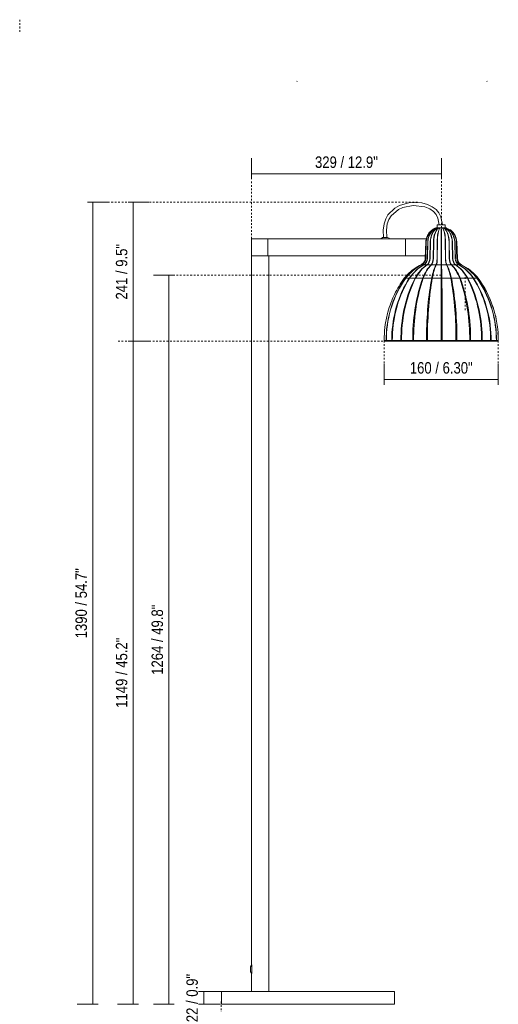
# Model space of a CAD drawing. Header units: millimetres. Extents: x -3845 to -1325, y -1364 to 6903.
# Tile 6 of 8: x -3845 to -3015, y 0 to 1707. Entities that reach past the tile are written whole.
import ezdxf

# ---------------------------------------------------------------- set-up
doc = ezdxf.new("R2010")
doc.units = ezdxf.units.MM
doc.linetypes.add('Dash', pattern=[6, 3, -3])
for name, color, linetype, lineweight in [('Cotas', 7, 'Continuous', 9), ('Cotas-9', 7, 'Continuous', 9), ('Lighthing Fixture Detail Wide Black', 7, 'Continuous', 20), ('Luminarias', 7, 'Continuous', 20)]:
    doc.layers.add(name, color=color, linetype=linetype, lineweight=lineweight)
doc.layers.add('Lighthing Fixture Dim Grey Dash', color=7, linetype='Dash', lineweight=9, true_color=0xd2d2d2)
doc.styles.add('Arial Narrow', font='ARIALN.TTF', dxfattribs={"height": 19.8})
doc.styles.add('Arial Narrow_1', font='ARIALN.TTF', dxfattribs={"height": 19.8})
doc.dimstyles.new('FARO_-_2_2mm_Arial_Narrow_mm_Inch_Right', dxfattribs={"dimscale": 304.8, "dimtxt": 20.263933, "dimasz": 0, "dimexe": 0.088583, "dimexo": 0.0625, "dimgap": 0.014764, "dimtad": 1, "dimdec": 0, "dimzin": 0, "dimdsep": 46, "dimtxsty": 'Arial Narrow', "dimblk1": 'NONE', "dimblk2": 'NONE', "dimsah": 1, "dimcen": 0.09, "dimadec": 0, "dimazin": 0, "dimtfac": 1, "dimtdec": 4, "dimtix": 1, "dimtmove": 0, "dimatfit": 3, "dimfxl": 0.029528, "dimfxlon": 1, "dimtvp": 1, "dimtolj": 1, "dimtzin": 0, "dimarcsym": 2})
doc.dimstyles.new('FARO_-_2_2mm_Arial_Narrow_mm_Inch_Right_1', dxfattribs={"dimscale": 304.8, "dimtxt": 20.263933, "dimasz": 0, "dimexe": 0.088583, "dimexo": 0.0625, "dimgap": 0.014764, "dimtad": 1, "dimdec": 0, "dimzin": 0, "dimdsep": 46, "dimtxsty": 'Arial Narrow_1', "dimblk1": 'NONE', "dimblk2": 'NONE', "dimsah": 1, "dimcen": 0.09, "dimadec": 0, "dimazin": 0, "dimtfac": 1, "dimtdec": 4, "dimtix": 1, "dimtmove": 0, "dimatfit": 3, "dimfxl": 0.029528, "dimfxlon": 1, "dimtvp": 1, "dimtolj": 1, "dimtzin": 0, "dimarcsym": 2})

# ---------------------------------------------------------------- blocks, each defined once
blk = doc.blocks.new('64275-114 - VENICE Stripes floor lamp-471418-Alzado_PDF')
at = {"layer": 'Luminarias'}
for p, q in [((-3120.6, 1351.2), (-3120.6, 1345.8)), ((-3107.1, 1351.2), (-3120.6, 1351.2)), ((-3107.1, 1345.8), (-3107.1, 1351.2)), ((-3125.8, 1344.3), (-3128.4, 1342.8)), ((-3122.1, 1345.8), (-3121.5, 1345.8)), ((-3121.4, 1345.8), (-3122.1, 1345.8)), ((-3121.3, 1345.8), (-3121.4, 1345.8)), ((-3120, 1345.8), (-3121.3, 1345.8)), ((-3119.9, 1345.8), (-3120, 1345.8)), ((-3118.2, 1345.8), (-3119.9, 1345.8)), ((-3118.1, 1345.8), (-3118.2, 1345.8)), ((-3116.1, 1345.8), (-3118.1, 1345.8)), ((-3115.9, 1345.8), (-3116.1, 1345.8)), ((-3113.8, 1345.8), (-3115.9, 1345.8)), ((-3113.6, 1345.8), (-3113.8, 1345.8)), ((-3113.8, 1345.7), (-3113.8, 1321.3)), ((-3113.8, 1321.3), (-3113.8, 1345.7)), ((-3111.5, 1345.8), (-3113.6, 1345.8)), ((-3111.4, 1345.8), (-3111.5, 1345.8)), ((-3109.4, 1345.8), (-3111.4, 1345.8)), ((-3109.3, 1345.8), (-3109.4, 1345.8)), ((-3107.6, 1345.8), (-3109.3, 1345.8)), ((-3107.5, 1345.8), (-3107.6, 1345.8)), ((-3106.2, 1345.8), (-3107.5, 1345.8)), ((-3106.1, 1345.8), (-3106.2, 1345.8)), ((-3105.3, 1345.8), (-3106.1, 1345.8)), ((-3106, 1345.8), (-3105.5, 1345.8)), ((-3105.3, 1345.8), (-3105.3, 1345.8)), ((-3105, 1345.8), (-3105.3, 1345.8)), ((-3105.2, 1345.8), (-3105, 1345.8)), ((-3102.8, 1344.8), (-3102.8, 1344.8)), ((-3102.8, 1344.8), (-3102.8, 1344.8)), ((-3442.5, 1327), (-3442.5, 1297)), ((-3414.5, 1327), (-3442.5, 1327)), ((-3414.5, 1327), (-3180.5, 1327)), ((-3414.5, 1297), (-3414.5, 1327)), ((-3207.1, 1329), (-3214.6, 1329)), ((-3180.5, 1327), (-3175.5, 1327)), ((-3175.5, 1297), (-3175.5, 1327)), ((-3166, 1327), (-3139.8, 1327)), ((-3140.8, 1292.5), (-3139.9, 1321.3)), ((-3139.9, 1321.3), (-3140.8, 1292.5)), ((-3140.7, 1292.5), (-3139.7, 1321.3)), ((-3139.7, 1321.3), (-3140.7, 1292.5)), ((-3137.2, 1321.3), (-3138, 1292.5)), ((-3138, 1292.5), (-3137.2, 1321.3)), ((-3136.9, 1321.3), (-3137.8, 1292.5)), ((-3137.8, 1292.5), (-3136.9, 1321.3)), ((-3133.6, 1292.5), (-3132.9, 1321.3)), ((-3132.9, 1321.3), (-3133.6, 1292.5)), ((-3132.5, 1321.3), (-3133.2, 1292.5)), ((-3133.2, 1292.5), (-3132.5, 1321.3)), ((-3127.8, 1292.5), (-3127.3, 1321.3)), ((-3127.3, 1321.3), (-3127.8, 1292.5)), ((-3126.9, 1321.3), (-3127.4, 1292.5)), ((-3127.4, 1292.5), (-3126.9, 1321.3)), ((-3121, 1292.5), (-3120.8, 1321.3)), ((-3120.8, 1321.3), (-3121, 1292.5)), ((-3120.3, 1321.3), (-3120.6, 1292.5)), ((-3120.6, 1292.5), (-3120.3, 1321.3)), ((-3113.8, 1292.5), (-3113.8, 1321.3)), ((-3113.8, 1321.3), (-3113.8, 1292.5)), ((-3113.3, 1321.3), (-3113.3, 1292.5)), ((-3113.3, 1292.5), (-3113.3, 1321.3)), ((-3106.6, 1292.5), (-3106.8, 1321.3)), ((-3106.8, 1321.3), (-3106.6, 1292.5)), ((-3106.4, 1321.3), (-3106.1, 1292.5)), ((-3106.1, 1292.5), (-3106.4, 1321.3)), ((-3099.8, 1292.5), (-3100.3, 1321.3)), ((-3100.3, 1321.3), (-3099.8, 1292.5)), ((-3099.9, 1321.3), (-3099.4, 1292.5)), ((-3099.4, 1292.5), (-3099.9, 1321.3)), ((-3094, 1292.5), (-3094.7, 1321.3)), ((-3094.7, 1321.3), (-3094, 1292.5)), ((-3094.4, 1321.3), (-3093.7, 1292.5)), ((-3093.7, 1292.5), (-3094.4, 1321.3)), ((-3089.6, 1292.5), (-3090.4, 1321.3)), ((-3090.4, 1321.3), (-3089.6, 1292.5)), ((-3090.2, 1321.3), (-3089.3, 1292.5)), ((-3089.3, 1292.5), (-3090.2, 1321.3)), ((-3086.8, 1292.5), (-3087.8, 1321.3)), ((-3087.8, 1321.3), (-3086.8, 1292.5)), ((-3087.6, 1321.3), (-3086.7, 1292.5)), ((-3086.7, 1292.5), (-3087.6, 1321.3)), ((-3085.8, 1292.5), (-3086.8, 1321.3)), ((-3085.8, 1292.5), (-3086.8, 1321.3)), ((-3086.8, 1321.3), (-3085.8, 1292.5)), ((-3442.5, 1297), (-3442.5, 68)), ((-3414.5, 1297), (-3442.5, 1297)), ((-3442.5, 1297), (-3414.5, 1297)), ((-3180.5, 1297), (-3414.5, 1297)), ((-3412.5, 22), (-3412.5, 1297)), ((-3175.5, 1297), (-3180.5, 1297)), ((-3141.4, 1297), (-3166, 1297)), ((-3147.9, 1281.8), (-3148.9, 1281.8)), ((-3147.7, 1281.8), (-3147.9, 1281.8)), ((-3144.3, 1281.8), (-3147.7, 1281.8)), ((-3144, 1281.8), (-3144.3, 1281.8)), ((-3138.7, 1281.8), (-3144, 1281.8)), ((-3138.3, 1281.8), (-3138.7, 1281.8)), ((-3131.4, 1281.8), (-3138.3, 1281.8)), ((-3130.9, 1281.8), (-3131.4, 1281.8)), ((-3122.9, 1281.8), (-3130.9, 1281.8)), ((-3122.3, 1281.8), (-3122.9, 1281.8)), ((-3113.8, 1281.8), (-3122.3, 1281.8)), ((-3113.8, 1281.8), (-3113.8, 1292.5)), ((-3113.8, 1292.5), (-3113.8, 1281.8)), ((-3113.8, 1281.8), (-3113.8, 1258.5)), ((-3113.2, 1281.8), (-3113.8, 1281.8)), ((-3113.8, 1258.5), (-3113.8, 1281.8)), ((-3104.7, 1281.8), (-3113.2, 1281.8)), ((-3104.1, 1281.8), (-3104.7, 1281.8)), ((-3096.2, 1281.8), (-3104.1, 1281.8)), ((-3095.6, 1281.8), (-3096.2, 1281.8)), ((-3088.9, 1281.8), (-3095.6, 1281.8)), ((-3088.4, 1281.8), (-3088.9, 1281.8)), ((-3083.3, 1281.8), (-3088.4, 1281.8)), ((-3083, 1281.8), (-3083.3, 1281.8)), ((-3079.7, 1281.8), (-3083, 1281.8)), ((-3081.8, 1283.9), (-3078.5, 1281.8)), ((-3079.6, 1281.8), (-3079.7, 1281.8)), ((-3078.5, 1281.8), (-3079.6, 1281.8)), ((-3078.5, 1281.8), (-3077.6, 1281.3)), ((-3175.7, 1258.5), (-3177.8, 1258.5)), ((-3175.4, 1258.5), (-3175.7, 1258.5)), ((-3169.3, 1258.5), (-3175.4, 1258.5)), ((-3168.7, 1258.5), (-3169.3, 1258.5)), ((-3159.1, 1258.5), (-3168.7, 1258.5)), ((-3158.3, 1258.5), (-3159.1, 1258.5)), ((-3145.8, 1258.5), (-3158.3, 1258.5)), ((-3144.9, 1258.5), (-3145.8, 1258.5)), ((-3130.4, 1258.5), (-3144.9, 1258.5)), ((-3129.3, 1258.5), (-3130.4, 1258.5)), ((-3113.8, 1258.5), (-3129.3, 1258.5)), ((-3113.8, 1258.5), (-3113.8, 1156.7)), ((-3112.7, 1258.5), (-3113.8, 1258.5)), ((-3113.8, 1156.7), (-3113.8, 1258.5)), ((-3097.2, 1258.5), (-3112.7, 1258.5)), ((-3096.1, 1258.5), (-3097.2, 1258.5)), ((-3081.8, 1258.5), (-3096.1, 1258.5)), ((-3080.8, 1258.5), (-3081.8, 1258.5)), ((-3068.5, 1258.5), (-3080.8, 1258.5)), ((-3067.7, 1258.5), (-3068.5, 1258.5)), ((-3058.3, 1258.5), (-3067.7, 1258.5)), ((-3057.8, 1258.5), (-3058.3, 1258.5)), ((-3051.9, 1258.5), (-3057.8, 1258.5)), ((-3051.6, 1258.5), (-3051.9, 1258.5)), ((-3051.7, 1260.6), (-3049.7, 1258.5)), ((-3049.7, 1258.5), (-3051.6, 1258.5)), ((-3049.7, 1258.5), (-3047, 1254.3)), ((-3015.5, 1164.3), (-3015, 1156.7)), ((-3212.6, 1155.3), (-3212.6, 1156.7)), ((-3209.4, 1150.3), (-3212.6, 1150.3)), ((-3209.4, 1150.3), (-3209.3, 1156.7)), ((-3209.3, 1156.7), (-3209.4, 1150.3)), ((-3208.9, 1150.3), (-3209.4, 1150.3)), ((-3208.9, 1150.3), (-3208.8, 1156.7)), ((-3208.8, 1156.7), (-3208.9, 1150.3)), ((-3199.5, 1150.3), (-3208.9, 1150.3)), ((-3208.4, 1149.3), (-3208, 1149.3)), ((-3208.2, 1149.3), (-3208.4, 1149.3)), ((-3208.4, 1149.3), (-3208.2, 1149.3)), ((-3199.4, 1156.7), (-3199.5, 1150.3)), ((-3199.5, 1150.3), (-3199.4, 1156.7)), ((-3198.6, 1150.3), (-3199.5, 1150.3)), ((-3198.7, 1149.3), (-3197.8, 1149.3)), ((-3198.5, 1156.7), (-3198.6, 1150.3)), ((-3198.6, 1150.3), (-3198.5, 1156.7)), ((-3183.8, 1150.3), (-3198.6, 1150.3)), ((-3198.2, 1149.3), (-3198, 1149.3)), ((-3198, 1149.3), (-3198.2, 1149.3)), ((-3183.8, 1150.3), (-3183.7, 1156.7)), ((-3183.7, 1156.7), (-3183.8, 1150.3)), ((-3182.6, 1150.3), (-3183.8, 1150.3)), ((-3183.1, 1149.3), (-3181.9, 1149.3)), ((-3182.5, 1156.7), (-3182.6, 1150.3)), ((-3182.6, 1150.3), (-3182.5, 1156.7)), ((-3163.3, 1150.3), (-3182.6, 1150.3)), ((-3163.3, 1150.3), (-3163.2, 1156.7)), ((-3163.2, 1156.7), (-3163.3, 1150.3)), ((-3161.8, 1150.3), (-3163.3, 1150.3)), ((-3162.8, 1149.3), (-3161.3, 1149.3)), ((-3161.7, 1156.7), (-3161.8, 1150.3)), ((-3161.8, 1150.3), (-3161.7, 1156.7)), ((-3139.4, 1150.3), (-3161.8, 1150.3)), ((-3139.4, 1150.3), (-3139.4, 1156.7)), ((-3139.4, 1156.7), (-3139.4, 1150.3)), ((-3137.7, 1150.3), (-3139.4, 1150.3)), ((-3139.2, 1149.3), (-3137.5, 1149.3)), ((-3137.7, 1156.7), (-3137.7, 1150.3)), ((-3137.7, 1150.3), (-3137.7, 1156.7)), ((-3113.8, 1150.3), (-3137.7, 1150.3)), ((-3113.8, 1150.3), (-3113.8, 1156.7)), ((-3113.8, 1156.7), (-3113.8, 1150.3)), ((-3113.8, 1150.3), (-3113.8, 1149.3)), ((-3112.1, 1150.3), (-3113.8, 1150.3)), ((-3113.8, 1149.3), (-3113.8, 1150.3)), ((-3113.8, 1149.3), (-3112.1, 1149.3)), ((-3112.1, 1156.7), (-3112.1, 1150.3)), ((-3112.1, 1150.3), (-3112.1, 1156.7)), ((-3088.2, 1150.3), (-3112.1, 1150.3)), ((-3088.4, 1149.3), (-3086.8, 1149.3)), ((-3088.2, 1150.3), (-3088.2, 1156.7)), ((-3088.2, 1156.7), (-3088.2, 1150.3)), ((-3086.5, 1150.3), (-3088.2, 1150.3)), ((-3086.6, 1156.7), (-3086.5, 1150.3)), ((-3086.5, 1150.3), (-3086.6, 1156.7)), ((-3064.3, 1150.3), (-3086.5, 1150.3)), ((-3064.8, 1149.3), (-3063.3, 1149.3)), ((-3064.3, 1150.3), (-3064.4, 1156.7)), ((-3064.4, 1156.7), (-3064.3, 1150.3)), ((-3062.8, 1150.3), (-3064.3, 1150.3)), ((-3062.9, 1156.7), (-3062.8, 1150.3)), ((-3062.8, 1150.3), (-3062.9, 1156.7)), ((-3043.8, 1150.3), (-3062.8, 1150.3)), ((-3044.5, 1149.3), (-3043.3, 1149.3)), ((-3043.8, 1150.3), (-3043.9, 1156.7)), ((-3043.9, 1156.7), (-3043.8, 1150.3)), ((-3042.6, 1150.3), (-3043.8, 1150.3)), ((-3042.7, 1156.7), (-3042.6, 1150.3)), ((-3042.6, 1150.3), (-3042.7, 1156.7)), ((-3028.1, 1150.3), (-3042.6, 1150.3)), ((-3028.9, 1149.3), (-3028.1, 1149.3)), ((-3028.5, 1149.3), (-3028.7, 1149.3)), ((-3028.7, 1149.3), (-3028.5, 1149.3)), ((-3028.1, 1150.3), (-3028.2, 1156.7)), ((-3028.2, 1156.7), (-3028.1, 1150.3)), ((-3027.2, 1150.3), (-3028.1, 1150.3)), ((-3027.4, 1156.7), (-3027.2, 1150.3)), ((-3027.2, 1150.3), (-3027.4, 1156.7)), ((-3018.2, 1150.3), (-3027.2, 1150.3)), ((-3019.2, 1149.3), (-3018.7, 1149.3)), ((-3018.7, 1149.3), (-3018.9, 1149.3)), ((-3018.9, 1149.3), (-3018.7, 1149.3)), ((-3018.2, 1150.3), (-3018.3, 1156.7)), ((-3018.3, 1156.7), (-3018.2, 1150.3)), ((-3017.8, 1150.3), (-3018.2, 1150.3)), ((-3017.9, 1156.7), (-3017.8, 1150.3)), ((-3017.8, 1150.3), (-3017.9, 1156.7)), ((-3014.8, 1150.3), (-3017.8, 1150.3)), ((-3016.3, 1149.3), (-3016.1, 1149.3)), ((-3016.1, 1149.3), (-3016.3, 1149.3)), ((-3015.8, 1149.3), (-3016.3, 1149.3)), ((-3015.6, 1149.4), (-3015.8, 1149.3)), ((-3014.8, 1150.3), (-3015, 1156.7)), ((-3014.8, 1150.3), (-3015, 1156.7)), ((-3015, 1156.7), (-3014.8, 1150.3)), ((-3014.8, 1150.3), (-3015, 1150)), ((-3442.4, 53.6), (-3442.4, 68.5)), ((-3444.4, 64.8), (-3444.4, 57.3)), ((-3442.5, 54.1), (-3442.5, 22)), ((-3495, 22), (-3495, 0)), ((-3195, 22), (-3495, 22)), ((-3195, 0), (-3195, 22)), ((-3495, 0), (-3195, 0))]:
    blk.add_line(p, q, dxfattribs=at)
at = {"layer": 'Luminarias', "flags": 128}
for points in [[(-3213.7, 1329), (-3214.3, 1341.6), (-3212.9, 1352.7), (-3210.1, 1361.3), (-3206.1, 1368.2), (-3194, 1380.1), (-3186.1, 1384.6), (-3168.2, 1389.5), (-3147.6, 1388.9), (-3137.5, 1386.2), (-3129.3, 1382.3), (-3122.8, 1377.3), (-3117.9, 1371.5), (-3114.4, 1364.8), (-3111.6, 1351.2)], [(-3208.2, 1329), (-3208.8, 1341.9), (-3207.3, 1352.5), (-3204.5, 1360.3), (-3200.5, 1366.5), (-3188, 1377.4), (-3180.3, 1381.1), (-3162.7, 1384.4), (-3142, 1381.9), (-3133.6, 1378.5), (-3127.3, 1374), (-3122.6, 1368.6), (-3119.4, 1362.5), (-3117.2, 1351.2)], [(-3130.3, 1341.4), (-3130.6, 1341.2), (-3134.7, 1337.2), (-3137.8, 1332.3)], [(-3121.7, 1345.7), (-3121.9, 1345.8), (-3122.2, 1345.8), (-3122.4, 1345.7)], [(-3098.8, 1342.7), (-3098.3, 1342.4), (-3096.2, 1340.5)], [(-3093.8, 1338.2), (-3093.1, 1337.6), (-3091.6, 1335.3)], [(-3090, 1332.7), (-3089.3, 1331.6), (-3088.6, 1329.3)], [(-3218.3, 1327), (-3215.4, 1328.8), (-3214.6, 1329)], [(-3207.1, 1329), (-3204, 1327.6), (-3203.3, 1327)], [(-3141.6, 1292.5), (-3141.1, 1306.9), (-3140.6, 1321.3)], [(-3087.7, 1326.3), (-3087.2, 1324.8), (-3086.8, 1321.3)], [(-3085.8, 1292.5), (-3084.7, 1287.9), (-3082, 1284.1)], [(-3068.8, 1276), (-3067.5, 1275.2), (-3065.8, 1273.8)], [(-3059.6, 1268.7), (-3057.6, 1267.1), (-3056.7, 1266.1)], [(-3041.6, 1246.2), (-3039.6, 1243.1), (-3037.9, 1239.9)], [(-3033, 1230.3), (-3031.1, 1226.7), (-3028.9, 1221.3)], [(-3025.8, 1213.2), (-3024.3, 1209.6), (-3023.4, 1206.4)], [(-3020, 1194.1), (-3019.3, 1191.9), (-3018.5, 1186.8)], [(-3017, 1178), (-3016.2, 1173.7), (-3015.9, 1170.1)], [(-3211.4, 1149.3), (-3209.2, 1149.3), (-3208.4, 1149.3)], [(-3208, 1149.3), (-3203.3, 1149.3), (-3198.7, 1149.3)], [(-3197.8, 1149.3), (-3190, 1149.3), (-3183.1, 1149.3)], [(-3181.9, 1149.3), (-3171.4, 1149.3), (-3162.8, 1149.3)], [(-3161.3, 1149.3), (-3149, 1149.3), (-3139.2, 1149.3)], [(-3137.5, 1149.3), (-3124.1, 1149.3), (-3113.8, 1149.3)], [(-3112.1, 1149.3), (-3098.5, 1149.3), (-3088.4, 1149.3)], [(-3086.8, 1149.3), (-3074, 1149.3), (-3064.8, 1149.3)], [(-3063.3, 1149.3), (-3052.2, 1149.3), (-3044.5, 1149.3)], [(-3043.3, 1149.3), (-3034.6, 1149.3), (-3028.9, 1149.3)], [(-3028.1, 1149.3), (-3022.4, 1149.3), (-3019.2, 1149.3)], [(-3018.7, 1149.3), (-3016.4, 1149.3), (-3015.8, 1149.3)], [(-3444.4, 64.8), (-3443, 67.9), (-3442.4, 68.5)], [(-3442.4, 53.5), (-3444.2, 56.4), (-3444.4, 57.3)]]:
    blk.add_lwpolyline(points, dxfattribs=at)
at = {"layer": 'Luminarias'}
for centre, radius, start, end in [((-3113.8, 1320.3), 26.8, 114.8584, 116.5305), ((-3113.8, 1320.3), 26.8, 113.1365, 114.8614), ((-3105, 1344.7), 1.04, 74.031, 97.6143), ((-3105, 1344.7), 1.04, 74.031, 97.6143), ((-3113.8, 1320.3), 27, 1.9883, 56.5196), ((-3113.8, 1320.3), 27, 1.9883, 56.5196), ((-3073.8, 1292.9), 12.1, 182.0606, 246.8177), ((-3073.8, 1292.9), 12.1, 182.0606, 246.8177), ((-3117.8, 1203.8), 87.3, 38.7412, 63.2588), ((-3117.8, 1203.8), 87.3, 38.7412, 63.2588), ((-3194.5, 1152.3), 179.5, 1.4086, 36.2765), ((-3194.5, 1152.3), 179.5, 1.4086, 36.2765), ((-3015.8, 1150.3), 1, 300, 0), ((-3015.8, 1150.3), 1, 300, 0)]:
    blk.add_arc(centre, radius, start, end, dxfattribs=at)
for centre, major_axis, ratio, start_param, end_param in [((-3113.8, 1320.3), (0, 27), 0.965926, 0.882808, 1.536094), ((-3113.8, 1320.3), (0, 27), 0.965926, 0.882808, 1.536094), ((-3113.8, 1320.3), (0, 27), 0.961262, 0.811305, 1.536094), ((-3113.8, 1320.3), (0, 27), 0.961262, 0.811305, 1.536094), ((-3113.8, 1320.3), (0, 27), 0.866025, 0.346405, 1.536094), ((-3113.8, 1320.3), (0, 27), 0.866025, 0.346405, 1.536094), ((-3113.8, 1320.3), (0, 27), 0.857167, 0.346405, 1.536094), ((-3113.8, 1320.3), (0, 27), 0.857167, 0.346405, 1.536094), ((-3113.8, 1320.3), (0, 27), 0.965926, 0.80898, 0.863696), ((-3113.8, 1320.3), (0, 27), 0.965926, 0.80898, 0.863696), ((-3113.8, 1320.3), (0, 27), 0.707107, 0.346405, 1.536094), ((-3113.8, 1320.3), (0, 27), 0.707107, 0.346405, 1.536094), ((-3113.8, 1320.3), (0, 27), 0.961262, 0.418278, 0.809514), ((-3113.8, 1320.3), (0, 27), 0.961262, 0.418278, 0.809514), ((-3113.8, 1320.3), (0, 27), 0.694658, 0.346405, 1.536094), ((-3113.8, 1320.3), (0, 27), 0.694658, 0.346405, 1.536094), ((-3113.8, 1320.3), (0, 27), 0.965926, 0.665047, 0.773928), ((-3113.8, 1320.3), (0, 27), 0.965926, 0.665047, 0.773928), ((-3113.8, 1320.3), (0, 27), 0.965926, 0.584452, 0.639854), ((-3113.8, 1320.3), (0, 27), 0.965926, 0.584452, 0.639854), ((-3113.8, 1320.3), (0, 27), 0.965926, 0.447285, 0.556166), ((-3113.8, 1320.3), (0, 27), 0.965926, 0.447285, 0.556166), ((-3113.8, 1320.3), (0, 27), 0.5, 0.346405, 1.536094), ((-3113.8, 1320.3), (0, 27), 0.5, 0.346405, 1.536094), ((-3113.8, 1320.3), (0, 27), 0.48481, 0.346405, 1.536094), ((-3113.8, 1320.3), (0, 27), 0.48481, 0.346405, 1.536094), ((-3121.3, 1344.7), (0, 1.04), 0.857167, 6.15029, 6.62959), ((-3121.3, 1344.7), (0, 1.04), 0.857167, 6.15029, 6.62959), ((-3113.8, 1320.3), (0, 27), 0.258819, 0.346405, 1.536094), ((-3113.8, 1320.3), (0, 27), 0.258819, 0.346405, 1.536094), ((-3120, 1344.7), (0, 1.04), 0.707107, 0.186525, 0.346405), ((-3120, 1344.7), (0, 1.04), 0.707107, 0.186525, 0.346405), ((-3113.8, 1320.3), (0, 27), 0.241922, 0.346405, 1.536094), ((-3113.8, 1320.3), (0, 27), 0.241922, 0.346405, 1.536094), ((-3119.9, 1344.7), (0, 1.04), 0.694658, 0.106755, 0.346405), ((-3119.9, 1344.7), (0, 1.04), 0.694658, 0.106755, 0.346405), ((-3118.1, 1344.7), (0, 1.04), 0.48481, 0, 0.346405), ((-3118.1, 1344.7), (0, 1.04), 0.48481, 0, 0.346405), ((-3116.1, 1344.7), (0, 1.04), 0.258819, 0.285999, 0.346405), ((-3116.1, 1344.7), (0, 1.04), 0.258819, 0.285999, 0.346405), ((-3116.1, 1344.7), (0, 1.04), 0.258819, 0, 0.106755), ((-3116.1, 1344.7), (0, 1.04), 0.258819, 0, 0.106755), ((-3113.8, 1320.3), (0, 27), 0.017452, 4.747092, 5.93678), ((-3113.8, 1320.3), (0, 27), 0.017452, 4.747092, 5.93678), ((-3111.5, 1344.7), (0, 1.04), 0.258819, 5.93678, 6.176431), ((-3111.5, 1344.7), (0, 1.04), 0.258819, 5.93678, 6.176431), ((-3111.4, 1344.7), (0, 1.04), 0.275637, 6.176431, 6.283185), ((-3111.4, 1344.7), (0, 1.04), 0.275637, 6.176431, 6.283185), ((-3113.8, 1320.3), (0, 27), 0.258819, 4.747092, 5.93678), ((-3113.8, 1320.3), (0, 27), 0.258819, 4.747092, 5.93678), ((-3113.8, 1320.3), (0, 27), 0.275637, 4.747092, 5.93678), ((-3113.8, 1320.3), (0, 27), 0.275637, 4.747092, 5.93678), ((-3109.4, 1344.7), (0, 1.04), 0.5, 5.93678, 6.283185), ((-3109.4, 1344.7), (0, 1.04), 0.5, 5.93678, 6.283185), ((-3113.8, 1320.3), (0, 27), 0.5, 4.747092, 5.93678), ((-3113.8, 1320.3), (0, 27), 0.5, 4.747092, 5.93678), ((-3113.8, 1320.3), (0, 27), 0.515038, 4.747092, 5.93678), ((-3113.8, 1320.3), (0, 27), 0.515038, 4.747092, 5.93678), ((-3107.6, 1344.7), (0, 1.04), 0.707107, 5.93678, 6.176431), ((-3107.6, 1344.7), (0, 1.04), 0.707107, 5.93678, 6.176431), ((-3107.5, 1344.7), (0, 1.04), 0.71934, 5.93678, 6.091222), ((-3107.5, 1344.7), (0, 1.04), 0.71934, 5.93678, 6.091222), ((-3113.8, 1320.3), (0, 27), 0.707107, 4.747092, 5.93678), ((-3113.8, 1320.3), (0, 27), 0.707107, 4.747092, 5.93678), ((-3113.8, 1320.3), (0, 27), 0.71934, 4.747092, 5.93678), ((-3113.8, 1320.3), (0, 27), 0.71934, 4.747092, 5.93678), ((-3106.2, 1344.7), (0, 1.04), 0.866025, 5.93678, 6.416081), ((-3106.2, 1344.7), (0, 1.04), 0.866025, 5.93678, 6.416081), ((-3113.8, 1320.3), (0, 27), 0.866025, 4.747092, 5.93678), ((-3113.8, 1320.3), (0, 27), 0.866025, 4.747092, 5.93678), ((-3113.8, 1320.3), (0, 27), 0.87462, 4.747092, 5.93678), ((-3113.8, 1320.3), (0, 27), 0.87462, 4.747092, 5.93678), ((-3105.3, 1344.7), (0, 1.04), 0.965926, 5.93678, 6.655731), ((-3105.3, 1344.7), (0, 1.04), 0.965926, 5.93678, 6.655731), ((-3113.8, 1320.3), (0, 27), 0.965926, 5.844967, 5.84813), ((-3113.8, 1320.3), (0, 27), 0.965926, 5.844967, 5.84813), ((-3113.8, 1320.3), (0, 27), 0.970296, 4.747092, 5.698843), ((-3113.8, 1320.3), (0, 27), 0.965926, 4.747092, 5.695569), ((-3113.8, 1320.3), (0, 27), 0.965926, 4.747092, 5.695569), ((-3113.8, 1320.3), (0, 27), 0.970296, 4.747092, 5.698843), ((-3109.9, 1203.8), (0, 87.3), 0.965926, 0.466721, 0.894636), ((-3109.9, 1203.8), (0, 87.3), 0.965926, 0.466721, 0.894636), ((-3109.9, 1203.8), (0, 87.3), 0.961262, 0.466721, 0.894636), ((-3109.9, 1203.8), (0, 87.3), 0.961262, 0.466721, 0.894636), ((-3110.3, 1203.8), (0, 87.3), 0.866025, 0.466721, 0.894636), ((-3110.3, 1203.8), (0, 87.3), 0.866025, 0.466721, 0.894636), ((-3110.4, 1203.8), (0, 87.3), 0.857167, 0.466721, 0.894636), ((-3110.4, 1203.8), (0, 87.3), 0.857167, 0.466721, 0.894636), ((-3111, 1203.8), (0, 87.3), 0.707107, 0.466721, 0.894636), ((-3111, 1203.8), (0, 87.3), 0.707107, 0.466721, 0.894636), ((-3111, 1203.8), (0, 87.3), 0.694658, 0.466721, 0.894636), ((-3111, 1203.8), (0, 87.3), 0.694658, 0.466721, 0.894636), ((-3152.5, 1292.9), (0, 12.1), 0.965926, 3.554212, 4.676424), ((-3152.5, 1292.9), (0, 12.1), 0.965926, 3.554212, 4.676424), ((-3152.3, 1292.9), (0, 12.1), 0.961262, 3.5462, 4.676424), ((-3152.3, 1292.9), (0, 12.1), 0.961262, 3.5462, 4.676424), ((-3111.8, 1203.8), (0, 87.3), 0.5, 0.466721, 0.894636), ((-3111.8, 1203.8), (0, 87.3), 0.5, 0.466721, 0.894636), ((-3111.9, 1203.8), (0, 87.3), 0.48481, 0.466721, 0.894636), ((-3111.9, 1203.8), (0, 87.3), 0.48481, 0.466721, 0.894636), ((-3148.5, 1292.9), (0, 12.1), 0.866025, 3.5462, 4.676424), ((-3148.5, 1292.9), (0, 12.1), 0.866025, 3.5462, 4.676424), ((-3148.1, 1292.9), (0, 12.1), 0.857167, 3.5462, 4.676424), ((-3148.1, 1292.9), (0, 12.1), 0.857167, 3.5462, 4.676424), ((-3142.1, 1292.9), (0, 12.1), 0.707107, 3.5462, 4.676424), ((-3142.1, 1292.9), (0, 12.1), 0.707107, 3.5462, 4.676424), ((-3141.6, 1292.9), (0, 12.1), 0.694658, 3.5462, 4.676424), ((-3141.6, 1292.9), (0, 12.1), 0.694658, 3.5462, 4.676424), ((-3133.8, 1292.9), (0, 12.1), 0.5, 3.5462, 4.676424), ((-3133.8, 1292.9), (0, 12.1), 0.5, 3.5462, 4.676424), ((-3133.2, 1292.9), (0, 12.1), 0.48481, 3.5462, 4.676424), ((-3133.2, 1292.9), (0, 12.1), 0.48481, 3.5462, 4.676424), ((-3112.8, 1203.8), (0, 87.3), 0.258819, 0.466721, 0.894636), ((-3112.8, 1203.8), (0, 87.3), 0.258819, 0.466721, 0.894636), ((-3112.8, 1203.8), (0, 87.3), 0.241922, 0.466721, 0.894636), ((-3112.8, 1203.8), (0, 87.3), 0.241922, 0.466721, 0.894636), ((-3124.2, 1292.9), (0, 12.1), 0.258819, 3.5462, 4.676424), ((-3124.2, 1292.9), (0, 12.1), 0.258819, 3.5462, 4.676424), ((-3123.5, 1292.9), (0, 12.1), 0.241922, 3.5462, 4.676424), ((-3123.5, 1292.9), (0, 12.1), 0.241922, 3.5462, 4.676424), ((-3113.1, 1292.9), (0, 12.1), 0.017452, 1.606761, 2.736985), ((-3113.1, 1292.9), (0, 12.1), 0.017452, 1.606761, 2.736985), ((-3113.9, 1203.8), (0, 87.3), 0.017452, 5.38855, 5.816464), ((-3113.9, 1203.8), (0, 87.3), 0.017452, 5.38855, 5.816464), ((-3103.4, 1292.9), (0, 12.1), 0.258819, 1.606761, 2.736985), ((-3103.4, 1292.9), (0, 12.1), 0.258819, 1.606761, 2.736985), ((-3102.8, 1292.9), (0, 12.1), 0.275637, 1.606761, 2.736985), ((-3102.8, 1292.9), (0, 12.1), 0.275637, 1.606761, 2.736985), ((-3114.8, 1203.8), (0, 87.3), 0.258819, 5.38855, 5.816464), ((-3114.8, 1203.8), (0, 87.3), 0.258819, 5.38855, 5.816464), ((-3114.9, 1203.8), (0, 87.3), 0.275637, 5.38855, 5.816464), ((-3114.9, 1203.8), (0, 87.3), 0.275637, 5.38855, 5.816464), ((-3093.8, 1292.9), (0, 12.1), 0.5, 1.606761, 2.736985), ((-3093.8, 1292.9), (0, 12.1), 0.5, 1.606761, 2.736985), ((-3093.2, 1292.9), (0, 12.1), 0.515038, 1.606761, 2.736985), ((-3093.2, 1292.9), (0, 12.1), 0.515038, 1.606761, 2.736985), ((-3115.8, 1203.8), (0, 87.3), 0.5, 5.38855, 5.816464), ((-3115.8, 1203.8), (0, 87.3), 0.5, 5.38855, 5.816464), ((-3115.9, 1203.8), (0, 87.3), 0.515038, 5.38855, 5.816464), ((-3115.9, 1203.8), (0, 87.3), 0.515038, 5.38855, 5.816464), ((-3085.5, 1292.9), (0, 12.1), 0.707107, 1.606761, 2.736985), ((-3085.5, 1292.9), (0, 12.1), 0.707107, 1.606761, 2.736985), ((-3085, 1292.9), (0, 12.1), 0.71934, 1.606761, 2.736985), ((-3085, 1292.9), (0, 12.1), 0.71934, 1.606761, 2.736985), ((-3079.1, 1292.9), (0, 12.1), 0.866025, 1.606761, 2.736985), ((-3079.1, 1292.9), (0, 12.1), 0.866025, 1.606761, 2.736985), ((-3078.8, 1292.9), (0, 12.1), 0.87462, 1.606761, 2.736985), ((-3078.8, 1292.9), (0, 12.1), 0.87462, 1.606761, 2.736985), ((-3116.6, 1203.8), (0, 87.3), 0.707107, 5.38855, 5.816464), ((-3116.6, 1203.8), (0, 87.3), 0.707107, 5.38855, 5.816464), ((-3116.7, 1203.8), (0, 87.3), 0.71934, 5.38855, 5.816464), ((-3116.7, 1203.8), (0, 87.3), 0.71934, 5.38855, 5.816464), ((-3075.2, 1292.9), (0, 12.1), 0.965926, 1.606761, 2.736985), ((-3075.2, 1292.9), (0, 12.1), 0.965926, 1.606761, 2.736985), ((-3075, 1292.9), (0, 12.1), 0.970296, 1.606761, 2.729521), ((-3075, 1292.9), (0, 12.1), 0.970296, 1.606761, 2.729521), ((-3117.3, 1203.8), (0, 87.3), 0.866025, 5.38855, 5.816464), ((-3117.3, 1203.8), (0, 87.3), 0.866025, 5.38855, 5.816464), ((-3117.3, 1203.8), (0, 87.3), 0.87462, 5.38855, 5.816464), ((-3117.3, 1203.8), (0, 87.3), 0.87462, 5.38855, 5.816464), ((-3117.7, 1203.8), (0, 87.3), 0.965926, 5.38855, 5.816464), ((-3117.7, 1203.8), (0, 87.3), 0.965926, 5.38855, 5.816464), ((-3117.7, 1203.8), (0, 87.3), 0.970296, 5.38855, 5.816464), ((-3117.7, 1203.8), (0, 87.3), 0.970296, 5.38855, 5.816464), ((-3035.9, 1152.3), (0, 179.5), 0.965926, 0.937652, 1.546212), ((-3035.9, 1152.3), (0, 179.5), 0.965926, 0.937652, 1.546212), ((-3036.3, 1152.3), (0, 179.5), 0.961262, 0.937652, 1.546212), ((-3036.3, 1152.3), (0, 179.5), 0.961262, 0.937652, 1.546212), ((-3044, 1152.3), (0, 179.5), 0.866025, 0.937652, 1.546212), ((-3044, 1152.3), (0, 179.5), 0.866025, 0.937652, 1.546212), ((-3044.7, 1152.3), (0, 179.5), 0.857167, 0.937652, 1.546212), ((-3044.7, 1152.3), (0, 179.5), 0.857167, 0.937652, 1.546212), ((-3056.8, 1152.3), (0, 179.5), 0.707107, 0.937652, 1.546212), ((-3056.8, 1152.3), (0, 179.5), 0.707107, 0.937652, 1.546212), ((-3057.8, 1152.3), (0, 179.5), 0.694658, 0.937652, 1.546212), ((-3057.8, 1152.3), (0, 179.5), 0.694658, 0.937652, 1.546212), ((-3073.5, 1152.3), (0, 179.5), 0.5, 0.937652, 1.546212), ((-3073.5, 1152.3), (0, 179.5), 0.5, 0.937652, 1.546212), ((-3074.7, 1152.3), (0, 179.5), 0.48481, 0.937652, 1.546212), ((-3074.7, 1152.3), (0, 179.5), 0.48481, 0.937652, 1.546212), ((-3092.9, 1152.3), (0, 179.5), 0.258819, 0.937652, 1.546212), ((-3092.9, 1152.3), (0, 179.5), 0.258819, 0.937652, 1.546212), ((-3094.3, 1152.3), (0, 179.5), 0.241922, 0.937652, 1.546212), ((-3094.3, 1152.3), (0, 179.5), 0.241922, 0.937652, 1.546212), ((-3115.2, 1152.3), (0, 179.5), 0.017452, 4.736973, 5.345533), ((-3115.2, 1152.3), (0, 179.5), 0.017452, 4.736973, 5.345533), ((-3134.7, 1152.3), (0, 179.5), 0.258819, 4.736973, 5.345533), ((-3134.7, 1152.3), (0, 179.5), 0.258819, 4.736973, 5.345533), ((-3136, 1152.3), (0, 179.5), 0.275637, 4.736973, 5.345533), ((-3136, 1152.3), (0, 179.5), 0.275637, 4.736973, 5.345533), ((-3154.1, 1152.3), (0, 179.5), 0.5, 4.736973, 5.345533), ((-3154.1, 1152.3), (0, 179.5), 0.5, 4.736973, 5.345533), ((-3155.3, 1152.3), (0, 179.5), 0.515038, 4.736973, 5.345533), ((-3155.3, 1152.3), (0, 179.5), 0.515038, 4.736973, 5.345533), ((-3170.8, 1152.3), (0, 179.5), 0.707107, 4.736973, 5.345533), ((-3170.8, 1152.3), (0, 179.5), 0.707107, 4.736973, 5.345533), ((-3171.8, 1152.3), (0, 179.5), 0.71934, 4.736973, 5.345533), ((-3171.8, 1152.3), (0, 179.5), 0.71934, 4.736973, 5.345533), ((-3183.6, 1152.3), (0, 179.5), 0.866025, 4.736973, 5.345533), ((-3183.6, 1152.3), (0, 179.5), 0.866025, 4.736973, 5.345533), ((-3184.3, 1152.3), (0, 179.5), 0.87462, 4.736973, 5.345533), ((-3184.3, 1152.3), (0, 179.5), 0.87462, 4.736973, 5.345533), ((-3191.7, 1152.3), (0, 179.5), 0.965926, 4.736973, 5.345533), ((-3191.7, 1152.3), (0, 179.5), 0.965926, 4.736973, 5.345533), ((-3192.1, 1152.3), (0, 179.5), 0.970296, 4.736973, 5.345533), ((-3192.1, 1152.3), (0, 179.5), 0.970296, 4.736973, 5.345533), ((-3208.4, 1150.3), (0, 1), 0.965926, 1.570796, 3.141593), ((-3208.4, 1150.3), (0, 1), 0.965926, 1.570796, 3.141593), ((-3208, 1150.3), (0, 1), 0.961262, 1.570796, 3.141593), ((-3208, 1150.3), (0, 1), 0.961262, 1.570796, 3.141593), ((-3198.7, 1150.3), (0, 1), 0.866025, 1.570796, 3.141593), ((-3198.7, 1150.3), (0, 1), 0.866025, 1.570796, 3.141593), ((-3197.8, 1150.3), (0, 1), 0.857167, 1.570796, 3.141593), ((-3197.8, 1150.3), (0, 1), 0.857167, 1.570796, 3.141593), ((-3183.1, 1150.3), (0, 1), 0.707107, 1.570796, 3.141593), ((-3183.1, 1150.3), (0, 1), 0.707107, 1.570796, 3.141593), ((-3181.9, 1150.3), (0, 1), 0.694658, 1.570796, 3.141593), ((-3181.9, 1150.3), (0, 1), 0.694658, 1.570796, 3.141593), ((-3162.8, 1150.3), (0, 1), 0.5, 1.570796, 3.141593), ((-3162.8, 1150.3), (0, 1), 0.5, 1.570796, 3.141593), ((-3161.3, 1150.3), (0, 1), 0.48481, 1.570796, 3.141593), ((-3161.3, 1150.3), (0, 1), 0.48481, 1.570796, 3.141593), ((-3139.2, 1150.3), (0, 1), 0.258819, 1.570796, 3.141593), ((-3139.2, 1150.3), (0, 1), 0.258819, 1.570796, 3.141593), ((-3137.5, 1150.3), (0, 1), 0.241922, 1.570796, 3.141593), ((-3137.5, 1150.3), (0, 1), 0.241922, 1.570796, 3.141593), ((-3112.1, 1150.3), (0, 1), 0.017452, 3.141593, 4.712389), ((-3112.1, 1150.3), (0, 1), 0.017452, 3.141593, 4.712389), ((-3088.4, 1150.3), (0, 1), 0.258819, 3.141593, 4.712389), ((-3088.4, 1150.3), (0, 1), 0.258819, 3.141593, 4.712389), ((-3086.8, 1150.3), (0, 1), 0.275637, 3.141593, 4.712389), ((-3086.8, 1150.3), (0, 1), 0.275637, 3.141593, 4.712389), ((-3064.8, 1150.3), (0, 1), 0.5, 3.141593, 4.712389), ((-3064.8, 1150.3), (0, 1), 0.5, 3.141593, 4.712389), ((-3063.3, 1150.3), (0, 1), 0.515038, 3.141593, 4.712389), ((-3063.3, 1150.3), (0, 1), 0.515038, 3.141593, 4.712389), ((-3044.5, 1150.3), (0, 1), 0.707107, 3.141593, 4.712389), ((-3044.5, 1150.3), (0, 1), 0.707107, 3.141593, 4.712389), ((-3043.3, 1150.3), (0, 1), 0.71934, 3.141593, 4.712389), ((-3043.3, 1150.3), (0, 1), 0.71934, 3.141593, 4.712389), ((-3028.9, 1150.3), (0, 1), 0.866025, 3.141593, 4.712389), ((-3028.9, 1150.3), (0, 1), 0.866025, 3.141593, 4.712389), ((-3028.1, 1150.3), (0, 1), 0.87462, 3.141593, 4.712389), ((-3028.1, 1150.3), (0, 1), 0.87462, 3.141593, 4.712389), ((-3020.1, 1150.3), (0, 1.03), 0.965926, 2.891617, 3.141593), ((-3020.1, 1150.3), (0, 1.03), 0.965926, 2.891617, 3.141593), ((-3019.2, 1150.3), (0, 1), 0.965926, 3.141593, 4.712389), ((-3019.2, 1150.3), (0, 1), 0.965926, 3.141593, 4.712389), ((-3018.7, 1150.3), (0, 1), 0.970296, 3.141593, 4.712389), ((-3018.7, 1150.3), (0, 1), 0.970296, 3.141593, 4.712389), ((-3015.8, 1150.3), (0, 1), 0.999848, 3.665191, 3.926991), ((-3015.8, 1150.3), (0, 1), 0.999848, 3.665191, 3.926991)]:
    blk.add_ellipse(centre, major_axis=major_axis, ratio=ratio, start_param=start_param, end_param=end_param, dxfattribs=at)
for points, knots in [([(-3140.6, 1321.3), (-3140.5, 1323.3), (-3140, 1327.1), (-3137.5, 1333.6), (-3133.6, 1338.8), (-3129.4, 1342.3), (-3127.2, 1343.6), (-3126.3, 1344)], [0, 0, 0, 0, 0.2, 0.4, 0.7, 0.85, 0.9524383, 0.9524383, 0.9524383, 0.9524383]), ([(-3148.9, 1281.8), (-3148.1, 1282.2), (-3146.5, 1283.1), (-3144.1, 1285.2), (-3142.2, 1288.4), (-3141.7, 1291.1), (-3141.6, 1292.5)], [0, 0, 0, 0, 0.2, 0.4, 0.7, 1, 1, 1, 1]), ([(-3212.6, 1156.7), (-3212.4, 1164), (-3211.2, 1178.5), (-3205.9, 1203.5), (-3197.5, 1225.8), (-3187.1, 1245), (-3181.1, 1254.1), (-3177.8, 1258.5)], [0, 0, 0, 0, 0.2, 0.4, 0.7, 0.85, 1, 1, 1, 1]), ([(-3211.6, 1149.3), (-3211.7, 1149.4), (-3211.8, 1149.4), (-3212.1, 1149.5), (-3212.2, 1149.6), (-3212.4, 1149.7), (-3212.4, 1149.8), (-3212.5, 1149.9), (-3212.5, 1150), (-3212.6, 1150.1), (-3212.6, 1150.2), (-3212.6, 1150.3)], [0.1428571, 0.1428571, 0.1428571, 0.1428571, 0.2857143, 0.4285714, 0.5714286, 0.6785714, 0.7321429, 0.7857143, 0.8392857, 0.8928571, 1, 1, 1, 1])]:
    blk.add_open_spline(points, degree=3, knots=knots, dxfattribs=at)
for points in [[(-3125.3, 1344.5), (-3125.2, 1344.6), (-3125.2, 1344.6), (-3125.1, 1344.7)], [(-3124.3, 1345), (-3124, 1345.1), (-3123.4, 1345.4), (-3122.8, 1345.6), (-3122.4, 1345.7)], [(-3122.4, 1345.7), (-3122.2, 1345.8), (-3122, 1345.8), (-3121.9, 1345.8)], [(-3175.5, 1327), (-3168.5, 1327), (-3169.4, 1327), (-3166, 1327)], [(-3166, 1297), (-3169.4, 1297), (-3168.5, 1297), (-3175.5, 1297)], [(-3177.8, 1258.5), (-3175.2, 1261.7), (-3169.6, 1267.8), (-3159.8, 1275.7), (-3152.7, 1279.9), (-3148.9, 1281.8)], [(-3212.6, 1150.3), (-3212.7, 1150.9), (-3212.7, 1152.4), (-3212.6, 1154.3), (-3212.6, 1155.3)], [(-3212.3, 1149.6), (-3212.2, 1149.6), (-3212.1, 1149.5), (-3211.9, 1149.4), (-3211.8, 1149.4)], [(-3210.4, 1149.3), (-3210.3, 1149.3), (-3210.3, 1149.3), (-3210.2, 1149.3)], [(-3210.2, 1149.3), (-3210.3, 1149.3), (-3210.3, 1149.3), (-3210.4, 1149.3)]]:
    blk.add_open_spline(points, degree=3, dxfattribs=at)
blk = doc.blocks.new('DIMBLOCK1-Alzado_PDF')
at = {"layer": 'Cotas-9', "color": 251, "true_color": 0x5b5b5b}
for p, q in [((-3525.5, 22), (-3534.5, 22)), ((-3525.5, 22), (-3525.5, 0)), ((-3525.5, 22), (-3498.5, 22)), ((-3525.5, 0), (-3534.5, 0)), ((-3525.5, 0), (-3498.5, 0))]:
    blk.add_line(p, q, dxfattribs=at)
at = {"layer": 'Cotas-9', "color": 0, "insert": (-3555.6, -31), "char_height": 19.8, "width": 100.741, "attachment_point": 1, "rotation": 90, "line_spacing_factor": 0.974696, "style": 'Arial Narrow'}
blk.add_mtext('22 / 0.9"', dxfattribs=at)
blk = doc.blocks.new('_None')
blk = doc.blocks.new('DIMBLOCK2-Alzado_PDF')
at = {"layer": 'Cotas-9', "color": 251, "true_color": 0x5b5b5b}
for p, q in [((-3585.9, 1263.7), (-3612.9, 1263.7)), ((-3585.9, 1263.7), (-3585.9, 0)), ((-3585.9, 1263.7), (-3576.9, 1263.7)), ((-3585.9, 0), (-3612.9, 0)), ((-3585.9, 0), (-3576.9, 0))]:
    blk.add_line(p, q, dxfattribs=at)
at = {"layer": 'Cotas-9', "color": 0, "insert": (-3616, 571.1), "char_height": 19.8, "width": 145.9, "attachment_point": 1, "rotation": 90, "line_spacing_factor": 0.974696, "style": 'Arial Narrow'}
blk.add_mtext('1264 / 49.8"', dxfattribs=at)
blk = doc.blocks.new('DIMBLOCK3-Alzado_PDF')
at = {"layer": 'Cotas-9', "color": 251, "true_color": 0x5b5b5b}
for p, q in [((-3647.8, 1390.2), (-3656.8, 1390.2)), ((-3647.8, 1390.2), (-3647.8, 1149.3)), ((-3647.8, 1390.2), (-3620.8, 1390.2)), ((-3647.8, 1149.3), (-3656.8, 1149.3)), ((-3647.8, 1149.3), (-3620.8, 1149.3))]:
    blk.add_line(p, q, dxfattribs=at)
at = {"layer": 'Cotas-9', "color": 0, "insert": (-3677.9, 1221.5), "char_height": 19.8, "width": 115.794, "attachment_point": 1, "rotation": 90, "line_spacing_factor": 0.974696, "style": 'Arial Narrow'}
blk.add_mtext('241 / 9.5"', dxfattribs=at)
blk = doc.blocks.new('DIMBLOCK4-Alzado_PDF')
at = {"layer": 'Cotas-9', "color": 251, "true_color": 0x5b5b5b}
for p, q in [((-3647.8, 1149.3), (-3656.8, 1149.3)), ((-3647.8, 1149.3), (-3647.8, 0)), ((-3647.8, 1149.3), (-3620.8, 1149.3)), ((-3647.8, 0), (-3674.8, 0)), ((-3647.8, 0), (-3638.8, 0))]:
    blk.add_line(p, q, dxfattribs=at)
at = {"layer": 'Cotas-9', "color": 0, "insert": (-3677.9, 513.9), "char_height": 19.8, "width": 145.9, "attachment_point": 1, "rotation": 90, "line_spacing_factor": 0.974696, "style": 'Arial Narrow'}
blk.add_mtext('1149 / 45.2"', dxfattribs=at)
blk = doc.blocks.new('DIMBLOCK5-Alzado_PDF')
at = {"layer": 'Cotas-9', "color": 251, "true_color": 0x5b5b5b}
for p, q in [((-3717.8, 1390.2), (-3726.8, 1390.2)), ((-3717.8, 1390.2), (-3717.8, 0)), ((-3717.8, 1390.2), (-3690.8, 1390.2)), ((-3717.8, 0), (-3744.8, 0)), ((-3717.8, 0), (-3708.8, 0))]:
    blk.add_line(p, q, dxfattribs=at)
at = {"layer": 'Cotas-9', "color": 0, "insert": (-3747.9, 634.3), "char_height": 19.8, "width": 145.9, "attachment_point": 1, "rotation": 90, "line_spacing_factor": 0.974696, "style": 'Arial Narrow'}
blk.add_mtext('1390 / 54.7"', dxfattribs=at)
blk = doc.blocks.new('DIMBLOCK6-Alzado_PDF')
at = {"layer": 'Cotas-9', "color": 251, "true_color": 0x5b5b5b}
for p, q in [((-3212.6, 1082.9), (-3212.6, 1109.9)), ((-3014.8, 1082.9), (-3014.8, 1109.9)), ((-3212.6, 1082.9), (-3014.8, 1082.9)), ((-3212.6, 1082.9), (-3212.6, 1073.9)), ((-3014.8, 1082.9), (-3014.8, 1073.9))]:
    blk.add_line(p, q, dxfattribs=at)
at = {"layer": 'Cotas-9', "color": 0, "insert": (-3168.2, 1113), "char_height": 19.8, "width": 130.847, "attachment_point": 1, "line_spacing_factor": 0.974696, "style": 'Arial Narrow_1'}
blk.add_mtext('\u202c\u206d160 / 6.30"', dxfattribs=at)
blk = doc.blocks.new('DIMBLOCK7-Alzado_PDF')
at = {"layer": 'Cotas-9', "color": 251, "true_color": 0x5b5b5b}
for p, q in [((-3442.5, 1439.4), (-3442.5, 1466.4)), ((-3113.6, 1439.4), (-3113.6, 1466.4)), ((-3113.6, 1439.4), (-3442.5, 1439.4)), ((-3442.5, 1439.4), (-3442.5, 1430.4)), ((-3113.6, 1439.4), (-3113.6, 1430.4))]:
    blk.add_line(p, q, dxfattribs=at)
at = {"layer": 'Cotas-9', "color": 0, "insert": (-3332.6, 1469.5), "char_height": 19.8, "width": 130.847, "attachment_point": 1, "line_spacing_factor": 0.974696, "style": 'Arial Narrow'}
blk.add_mtext('329 / 12.9"', dxfattribs=at)

msp = doc.modelspace()

# ---------------------------------------------------------------- linework, layer by layer
at = {"layer": 'Lighthing Fixture Detail Wide Black'}
for p, q in [((-3364.1, 1599.5), (-3363.5, 1600.1)), ((-3034.1, 1599.5), (-3034.6, 1600.1))]:
    msp.add_line(p, q, dxfattribs=at)
at = {"layer": 'Lighthing Fixture Dim Grey Dash'}
for p, q in [((-3844.6, 1706.5), (-3844.6, 1683.5)), ((-3442.5, 1327), (-3442.5, 1427)), ((-3113.6, 1345.7), (-3113.6, 1427)), ((-3154.8, 1390.2), (-3719.8, 1390.2)), ((-3113.8, 1263.7), (-3583.8, 1263.7)), ((-3072.1, 1266.2), (-3072.1, 1200.2)), ((-3197, 1149.3), (-3677, 1149.3)), ((-3212.6, 1150.3), (-3212.6, 1080.3)), ((-3014.8, 1150.3), (-3014.8, 1080.3)), ((-3495.5, 22), (-3525.5, 22)), ((-3495.5, 4.8), (-3495.5, -70.2)), ((-3490.5, 0), (-3525.5, 0))]:
    msp.add_line(p, q, dxfattribs=at)

# ---------------------------------------------------------------- block references
at = {"layer": 'Luminarias'}
msp.add_blockref('64275-114 - VENICE Stripes floor lamp-471418-Alzado_PDF', (0, 0), dxfattribs=at)

# ---------------------------------------------------------------- dimensions: what is measured, and where the dimension line sits
at = {"layer": 'Cotas', "color": 251, "true_color": 0x5b5b5b}
dim = msp.add_linear_dim(base=(-3442.5, 1439.4), p1=(-3113.6, 1430.4), p2=(-3442.5, 1430.4), dimstyle='FARO_-_2_2mm_Arial_Narrow_mm_Inch_Right', override={"dimpost": '<>', "dimfxl": 328.844033}, dxfattribs=at)
dim.commit()
dim.dimension.update_dxf_attribs({"geometry": 'DIMBLOCK7-Alzado_PDF', "text_midpoint": (-3278.1, 1456.8)})
for base, p1, p2, override, picture, middle in [((-3717.8, 0), (-3726.8, 1390.2), (-3708.8, 0), {"dimpost": '<>', "dimfxl": 1390.344836}, 'DIMBLOCK5-Alzado_PDF', (-3735.1, 695.1)), ((-3647.8, 1149.3), (-3656.8, 1390.2), (-3656.8, 1149.3), {"dimpost": '<>', "dimfxl": 240.906905}, 'DIMBLOCK3-Alzado_PDF', (-3665.1, 1269.8)), ((-3585.9, 0), (-3576.9, 1263.7), (-3576.9, 0), {"dimpost": '<>', "dimfxl": 1263.683992}, 'DIMBLOCK2-Alzado_PDF', (-3603.2, 631.8)), ((-3647.8, 0), (-3656.8, 1149.3), (-3638.8, 0), {"dimpost": '<>', "dimfxl": 1149.462353}, 'DIMBLOCK4-Alzado_PDF', (-3665.1, 574.7)), ((-3525.5, 0), (-3534.5, 22), (-3534.5, 0), {"dimpost": '<>', "dimfxl": 22}, 'DIMBLOCK1-Alzado_PDF', (-3542.8, 11))]:
    dim = msp.add_linear_dim(base=base, p1=p1, p2=p2, angle=90, dimstyle='FARO_-_2_2mm_Arial_Narrow_mm_Inch_Right', override=override, dxfattribs=at)
    dim.commit()
    dim.dimension.update_dxf_attribs({"geometry": picture, "text_midpoint": middle})
dim = msp.add_linear_dim(base=(-3014.8, 1082.9), p1=(-3212.6, 1073.9), p2=(-3014.8, 1073.9), text='\u202c\u206d160 / 6.30"', dimstyle='FARO_-_2_2mm_Arial_Narrow_mm_Inch_Right_1', override={"dimpost": '<>', "dimfxl": 197.798538}, dxfattribs=at)
dim.commit()
dim.dimension.update_dxf_attribs({"geometry": 'DIMBLOCK6-Alzado_PDF', "text_midpoint": (-3113.7, 1099.3)})

doc.saveas('drawing.dxf')
